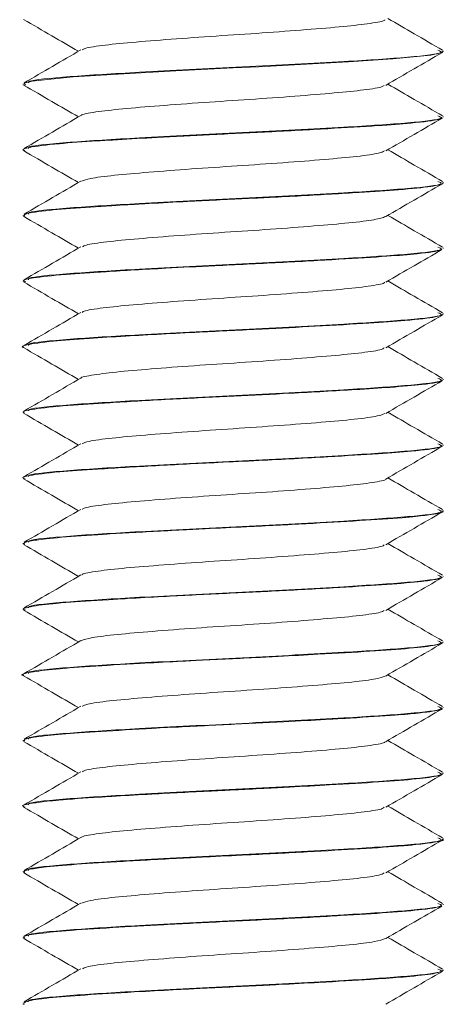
# Model space of a CAD drawing. Header units: millimetres. Extents: x 219 to 1654, y -143 to 1232.
# Tile 27 of 36: x 1267 to 1275, y 686 to 705. Entities that reach past the tile are written whole.
import ezdxf

# ---------------------------------------------------------------- set-up
doc = ezdxf.new("R2010")
doc.units = ezdxf.units.MM

msp = doc.modelspace()

# ---------------------------------------------------------------- linework, layer by layer
at = {"color": 7, "linetype": 'Continuous', "lineweight": 15}
for p, q in [((1275.008, 704), (1275.008, 704.01)), ((1267.008, 703.385), (1267.008, 703.375)), ((1275.008, 702.75), (1275.008, 702.76)), ((1267.008, 702.135), (1267.008, 702.125)), ((1275.008, 701.5), (1275.008, 701.51)), ((1267.008, 700.885), (1267.008, 700.875)), ((1275.008, 700.25), (1275.008, 700.26)), ((1267.008, 699.635), (1267.008, 699.625)), ((1275.008, 699), (1275.008, 699.01)), ((1267.008, 698.385), (1267.008, 698.375)), ((1275.008, 697.75), (1275.008, 697.76)), ((1267.008, 697.135), (1267.008, 697.125)), ((1275.008, 696.499), (1275.008, 696.51)), ((1267.008, 695.885), (1267.008, 695.875)), ((1275.008, 695.25), (1275.008, 695.26)), ((1267.008, 694.635), (1267.008, 694.625)), ((1275.008, 694), (1275.008, 694.01)), ((1267.008, 693.385), (1267.008, 693.374)), ((1275.008, 692.75), (1275.008, 692.76)), ((1267.008, 692.135), (1267.008, 692.125)), ((1275.008, 691.5), (1275.008, 691.51)), ((1267.008, 690.885), (1267.008, 690.875)), ((1275.008, 690.249), (1275.008, 690.26)), ((1267.008, 689.635), (1267.008, 689.625)), ((1275.008, 689), (1275.008, 689.01)), ((1267.008, 688.385), (1267.008, 688.375)), ((1275.008, 687.75), (1275.008, 687.76)), ((1267.008, 687.135), (1267.008, 687.125)), ((1275.008, 686.5), (1275.008, 686.51)), ((1267.008, 685.885), (1267.008, 685.875)), ((1267.033, 685.853), (1267.012, 685.866))]:
    msp.add_line(p, q, dxfattribs=at)
at = {"color": 7, "linetype": 'Continuous', "lineweight": 15, "flags": 128}
msp.add_lwpolyline([(1267.056, 703.361), (1267.031, 703.395), (1267.073, 703.41), (1267.105, 703.418), (1267.123, 703.422), (1267.133, 703.424), (1267.136, 703.424), (1267.137, 703.425), (1267.137, 703.425), (1267.137, 703.425), (1267.137, 703.425), (1267.137, 703.425), (1267.137, 703.425), (1267.137, 703.425), (1267.138, 703.425), (1267.139, 703.425), (1267.155, 703.428), (1267.184, 703.433), (1267.299, 703.451), (1267.963, 703.516), (1268.821, 703.571), (1269.919, 703.633), (1271.007, 703.687), (1271.499, 703.711), (1272.063, 703.74), (1273.207, 703.804), (1274.051, 703.859), (1274.774, 703.931), (1274.997, 703.985), (1274.984, 704)], dxfattribs=at)
at = {"color": 7, "linetype": 'Continuous', "lineweight": 15}
for points, knots in [([(1267.017, 704.612), (1267.197, 704.507), (1267.546, 704.305), (1267.895, 704.102), (1268.064, 704.005)], [0, 0, 0, 0, 0.516749, 1, 1, 1, 1]), ([(1273.897, 704.606), (1273.897, 704.603), (1273.897, 704.581), (1273.642, 704.535), (1273.138, 704.476), (1272.416, 704.417), (1271.574, 704.353), (1270.676, 704.296), (1269.811, 704.234), (1269.05, 704.173), (1268.484, 704.116), (1268.169, 704.065), (1268.145, 704.038), (1268.139, 704.031)], [0, 0, 0, 0, 0.015314, 0.121298, 0.226054, 0.330483, 0.436557, 0.540254, 0.645933, 0.751274, 0.855191, 0.961329, 1, 1, 1, 1]), ([(1274.996, 704.025), (1274.816, 704.129), (1274.468, 704.331), (1274.121, 704.532), (1273.953, 704.63)], [0, 0, 0, 0, 0.517496, 1, 1, 1, 1]), ([(1268.109, 704.031), (1267.929, 703.926), (1267.569, 703.717), (1267.208, 703.508), (1267.028, 703.403)], [0, 0, 0, 0, 0.499595, 1, 1, 1, 1]), ([(1274.906, 704.026), (1274.945, 704.01), (1275.053, 703.967), (1274.418, 703.891), (1273.105, 703.804), (1271.201, 703.705), (1269.245, 703.61), (1267.833, 703.522), (1267.099, 703.452), (1267.108, 703.414), (1267.111, 703.404)], [0, 0, 0, 0, 0.076374, 0.215322, 0.35189, 0.514586, 0.676367, 0.813284, 0.952054, 1, 1, 1, 1]), ([(1273.913, 703.356), (1274.092, 703.461), (1274.452, 703.669), (1274.811, 703.878), (1274.991, 703.982)], [0, 0, 0, 0, 0.499761, 1, 1, 1, 1]), ([(1274.996, 702.775), (1274.816, 702.879), (1274.468, 703.081), (1274.121, 703.282), (1273.953, 703.38)], [0, 0, 0, 0, 0.517495, 1, 1, 1, 1]), ([(1267.017, 703.362), (1267.197, 703.257), (1267.546, 703.055), (1267.895, 702.852), (1268.064, 702.755)], [0, 0, 0, 0, 0.516749, 1, 1, 1, 1]), ([(1273.882, 703.356), (1273.874, 703.348), (1273.849, 703.32), (1273.528, 703.268), (1272.959, 703.211), (1272.197, 703.149), (1271.332, 703.087), (1270.433, 703.03), (1269.593, 702.967), (1268.871, 702.908), (1268.372, 702.849), (1268.12, 702.804), (1268.12, 702.783), (1268.12, 702.781)], [0, 0, 0, 0, 0.044572, 0.150705, 0.254614, 0.359953, 0.465627, 0.569321, 0.675392, 0.779813, 0.884568, 0.990547, 1, 1, 1, 1]), ([(1267.043, 702.111), (1267.029, 702.116), (1266.966, 702.137), (1267.126, 702.179), (1267.588, 702.241), (1268.258, 702.287), (1268.902, 702.327), (1269.4, 702.355), (1269.838, 702.379), (1270.169, 702.396), (1270.761, 702.426), (1271.709, 702.47), (1272.824, 702.53), (1273.752, 702.586), (1274.503, 702.642), (1274.954, 702.7), (1274.975, 702.736), (1274.984, 702.75)], [0, 0, 0, 0, 0.021488, 0.0991, 0.20692, 0.292029, 0.328838, 0.395283, 0.422069, 0.437124, 0.475659, 0.562789, 0.656204, 0.746735, 0.824323, 0.933144, 1, 1, 1, 1]), ([(1268.109, 702.781), (1267.929, 702.676), (1267.569, 702.467), (1267.208, 702.258), (1267.028, 702.153)], [0, 0, 0, 0, 0.499595, 1, 1, 1, 1]), ([(1274.906, 702.776), (1274.945, 702.76), (1275.053, 702.717), (1274.418, 702.641), (1273.105, 702.554), (1271.201, 702.455), (1269.245, 702.36), (1267.833, 702.272), (1267.099, 702.202), (1267.108, 702.164), (1267.111, 702.154)], [0, 0, 0, 0, 0.076374, 0.215322, 0.35189, 0.514586, 0.676367, 0.813284, 0.952054, 1, 1, 1, 1]), ([(1273.913, 702.106), (1274.092, 702.211), (1274.452, 702.419), (1274.811, 702.628), (1274.991, 702.732)], [0, 0, 0, 0, 0.499761, 1, 1, 1, 1]), ([(1267.017, 702.112), (1267.197, 702.007), (1267.546, 701.805), (1267.895, 701.602), (1268.064, 701.505)], [0, 0, 0, 0, 0.516749, 1, 1, 1, 1]), ([(1273.887, 702.107), (1273.861, 702.093), (1273.797, 702.058), (1273.395, 702.002), (1272.767, 701.945), (1271.971, 701.882), (1271.087, 701.822), (1270.196, 701.764), (1269.381, 701.7), (1268.718, 701.643), (1268.263, 701.584), (1268.168, 701.547), (1268.124, 701.53)], [0, 0, 0, 0, 0.0739187, 0.1795463, 0.2828824, 0.388507, 0.493139, 0.5971149, 0.7029263, 0.8063942, 0.9116702, 1, 1, 1, 1]), ([(1274.996, 701.525), (1274.816, 701.629), (1274.468, 701.831), (1274.121, 702.032), (1273.953, 702.13)], [0, 0, 0, 0, 0.517496, 1, 1, 1, 1]), ([(1267.037, 700.862), (1267.028, 700.875), (1267.005, 700.909), (1267.37, 700.966), (1268.04, 701.024), (1268.673, 701.063), (1269.136, 701.09), (1269.533, 701.112), (1270.244, 701.15), (1271.032, 701.189), (1271.758, 701.223), (1272.513, 701.263), (1273.386, 701.314), (1274.246, 701.369), (1274.808, 701.429), (1275.013, 701.474), (1275.001, 701.496), (1274.999, 701.5)], [0, 0, 0, 0, 0.066704, 0.16668, 0.257075, 0.338929, 0.354824, 0.382454, 0.442485, 0.528937, 0.564992, 0.613603, 0.711014, 0.792717, 0.891802, 0.982271, 1, 1, 1, 1]), ([(1268.109, 701.531), (1267.929, 701.426), (1267.569, 701.217), (1267.208, 701.008), (1267.028, 700.903)], [0, 0, 0, 0, 0.499595, 1, 1, 1, 1]), ([(1274.906, 701.526), (1274.945, 701.51), (1275.053, 701.467), (1274.418, 701.391), (1273.105, 701.304), (1271.201, 701.205), (1269.245, 701.11), (1267.833, 701.022), (1267.099, 700.952), (1267.108, 700.914), (1267.111, 700.904)], [0, 0, 0, 0, 0.076374, 0.215322, 0.35189, 0.514586, 0.676367, 0.813284, 0.952054, 1, 1, 1, 1]), ([(1273.913, 700.856), (1274.092, 700.961), (1274.452, 701.169), (1274.811, 701.378), (1274.991, 701.482)], [0, 0, 0, 0, 0.499761, 1, 1, 1, 1]), ([(1267.017, 700.862), (1267.197, 700.757), (1267.546, 700.555), (1267.895, 700.352), (1268.064, 700.255)], [0, 0, 0, 0, 0.516749, 1, 1, 1, 1]), ([(1273.912, 700.857), (1273.855, 700.837), (1273.738, 700.797), (1273.244, 700.736), (1272.563, 700.678), (1271.737, 700.615), (1270.843, 700.557), (1269.965, 700.496), (1269.181, 700.434), (1268.573, 700.377), (1268.205, 700.323), (1268.157, 700.292), (1268.14, 700.281)], [0, 0, 0, 0, 0.103293, 0.208383, 0.312031, 0.417903, 0.521669, 0.626609, 0.73212, 0.835515, 0.941284, 1, 1, 1, 1]), ([(1274.996, 700.275), (1274.816, 700.379), (1274.468, 700.581), (1274.121, 700.782), (1273.953, 700.88)], [0, 0, 0, 0, 0.517496, 1, 1, 1, 1]), ([(1267.061, 699.611), (1267.039, 699.62), (1266.978, 699.645), (1267.205, 699.693), (1267.725, 699.752), (1268.611, 699.81), (1269.604, 699.867), (1270.746, 699.925), (1271.897, 699.979), (1273.038, 700.043), (1273.932, 700.097), (1274.616, 700.155), (1274.989, 700.207), (1274.975, 700.239), (1274.971, 700.25)], [0, 0, 0, 0, 0.043467, 0.120249, 0.224133, 0.308238, 0.409094, 0.483247, 0.579555, 0.674983, 0.766564, 0.843424, 0.950194, 1, 1, 1, 1]), ([(1268.109, 700.281), (1267.929, 700.176), (1267.569, 699.967), (1267.208, 699.758), (1267.028, 699.653)], [0, 0, 0, 0, 0.499595, 1, 1, 1, 1]), ([(1274.906, 700.276), (1274.945, 700.26), (1275.053, 700.217), (1274.418, 700.141), (1273.105, 700.054), (1271.201, 699.955), (1269.245, 699.86), (1267.833, 699.772), (1267.099, 699.702), (1267.108, 699.664), (1267.111, 699.654)], [0, 0, 0, 0, 0.076374, 0.215322, 0.35189, 0.514586, 0.676367, 0.813284, 0.952054, 1, 1, 1, 1]), ([(1273.913, 699.606), (1274.092, 699.711), (1274.449, 699.918), (1274.805, 700.124), (1274.982, 700.227)], [0, 0, 0, 0, 0.503806, 1, 1, 1, 1]), ([(1274.996, 699.025), (1274.816, 699.129), (1274.468, 699.331), (1274.121, 699.532), (1273.953, 699.63)], [0, 0, 0, 0, 0.517496, 1, 1, 1, 1]), ([(1267.017, 699.612), (1267.197, 699.507), (1267.546, 699.305), (1267.895, 699.102), (1268.064, 699.005)], [0, 0, 0, 0, 0.516749, 1, 1, 1, 1]), ([(1273.89, 699.606), (1273.889, 699.602), (1273.882, 699.577), (1273.608, 699.53), (1273.083, 699.471), (1272.348, 699.411), (1271.498, 699.348), (1270.599, 699.291), (1269.741, 699.229), (1268.993, 699.168), (1268.447, 699.11), (1268.153, 699.062), (1268.138, 699.036), (1268.135, 699.031)], [0, 0, 0, 0, 0.024503, 0.130576, 0.235015, 0.339761, 0.445751, 0.549388, 0.655232, 0.760318, 0.864442, 0.970573, 1, 1, 1, 1]), ([(1267.024, 698.362), (1267.02, 698.363), (1266.955, 698.38), (1267.079, 698.418), (1267.478, 698.48), (1268.194, 698.533), (1269.116, 698.59), (1270.258, 698.652), (1271.52, 698.711), (1272.638, 698.77), (1273.58, 698.825), (1274.383, 698.881), (1274.913, 698.942), (1274.976, 698.982), (1275.005, 699)], [0, 0, 0, 0, 0.004186, 0.083073, 0.191025, 0.275774, 0.343503, 0.460377, 0.553419, 0.635529, 0.729443, 0.808559, 0.913689, 1, 1, 1, 1]), ([(1268.109, 699.031), (1267.929, 698.926), (1267.569, 698.717), (1267.208, 698.508), (1267.028, 698.403)], [0, 0, 0, 0, 0.499595, 1, 1, 1, 1]), ([(1274.906, 699.026), (1274.945, 699.01), (1275.053, 698.967), (1274.418, 698.891), (1273.105, 698.804), (1271.201, 698.705), (1269.245, 698.61), (1267.833, 698.522), (1267.099, 698.452), (1267.108, 698.414), (1267.111, 698.404)], [0, 0, 0, 0, 0.076374, 0.215322, 0.35189, 0.514586, 0.676367, 0.813284, 0.952054, 1, 1, 1, 1]), ([(1273.913, 698.356), (1274.092, 698.461), (1274.452, 698.669), (1274.811, 698.878), (1274.991, 698.982)], [0, 0, 0, 0, 0.499761, 1, 1, 1, 1]), ([(1267.017, 698.362), (1267.197, 698.257), (1267.546, 698.055), (1267.895, 697.852), (1268.064, 697.755)], [0, 0, 0, 0, 0.516749, 1, 1, 1, 1]), ([(1273.881, 698.356), (1273.869, 698.346), (1273.833, 698.316), (1273.488, 698.263), (1272.9, 698.206), (1272.127, 698.144), (1271.255, 698.082), (1270.358, 698.025), (1269.526, 697.962), (1268.818, 697.903), (1268.341, 697.843), (1268.105, 697.8), (1268.109, 697.781), (1268.109, 697.781)], [0, 0, 0, 0, 0.053859, 0.159969, 0.263734, 0.369298, 0.474779, 0.578597, 0.684724, 0.78888, 0.893933, 0.999795, 1, 1, 1, 1]), ([(1274.996, 697.775), (1274.816, 697.879), (1274.468, 698.081), (1274.121, 698.282), (1273.953, 698.38)], [0, 0, 0, 0, 0.517496, 1, 1, 1, 1]), ([(1267.028, 697.125), (1267.023, 697.129), (1266.998, 697.154), (1267.252, 697.201), (1267.869, 697.263), (1268.802, 697.321), (1269.867, 697.382), (1271.02, 697.438), (1272.204, 697.495), (1273.228, 697.554), (1274.071, 697.607), (1274.691, 697.664), (1275.022, 697.714), (1274.981, 697.743), (1274.971, 697.75)], [0, 0, 0, 0, 0.023675, 0.119552, 0.225171, 0.312148, 0.413985, 0.501354, 0.587519, 0.697181, 0.767924, 0.855643, 0.967094, 1, 1, 1, 1]), ([(1268.109, 697.781), (1267.929, 697.676), (1267.569, 697.467), (1267.208, 697.258), (1267.028, 697.153)], [0, 0, 0, 0, 0.499595, 1, 1, 1, 1]), ([(1274.906, 697.776), (1274.945, 697.76), (1275.053, 697.717), (1274.418, 697.641), (1273.105, 697.554), (1271.201, 697.455), (1269.245, 697.36), (1267.833, 697.272), (1267.099, 697.202), (1267.108, 697.164), (1267.111, 697.154)], [0, 0, 0, 0, 0.076374, 0.215322, 0.35189, 0.514586, 0.676367, 0.813284, 0.952054, 1, 1, 1, 1]), ([(1273.913, 697.106), (1274.092, 697.211), (1274.452, 697.419), (1274.811, 697.628), (1274.991, 697.732)], [0, 0, 0, 0, 0.499761, 1, 1, 1, 1]), ([(1267.017, 697.112), (1267.197, 697.007), (1267.546, 696.805), (1267.895, 696.602), (1268.064, 696.505)], [0, 0, 0, 0, 0.516749, 1, 1, 1, 1]), ([(1273.893, 697.107), (1273.858, 697.091), (1273.779, 697.055), (1273.349, 696.996), (1272.703, 696.94), (1271.898, 696.877), (1271.01, 696.817), (1270.123, 696.758), (1269.316, 696.695), (1268.67, 696.638), (1268.244, 696.581), (1268.165, 696.545), (1268.132, 696.53)], [0, 0, 0, 0, 0.083258, 0.188747, 0.292115, 0.397848, 0.502175, 0.606448, 0.712196, 0.815572, 0.921033, 1, 1, 1, 1]), ([(1274.996, 696.525), (1274.816, 696.629), (1274.468, 696.831), (1274.121, 697.032), (1273.953, 697.13)], [0, 0, 0, 0, 0.517496, 1, 1, 1, 1]), ([(1267.049, 695.861), (1267.033, 695.866), (1266.962, 695.888), (1267.131, 695.93), (1267.594, 695.991), (1268.448, 696.05), (1269.489, 696.111), (1270.572, 696.167), (1271.7, 696.22), (1272.783, 696.278), (1273.762, 696.337), (1274.512, 696.393), (1274.956, 696.45), (1274.976, 696.486), (1274.983, 696.499)], [0, 0, 0, 0, 0.022611, 0.099875, 0.208201, 0.292531, 0.393087, 0.488163, 0.548721, 0.656465, 0.748027, 0.825497, 0.934485, 1, 1, 1, 1]), ([(1268.109, 696.531), (1267.929, 696.426), (1267.569, 696.217), (1267.208, 696.008), (1267.028, 695.903)], [0, 0, 0, 0, 0.499595, 1, 1, 1, 1]), ([(1274.906, 696.526), (1274.945, 696.51), (1275.053, 696.467), (1274.418, 696.391), (1273.105, 696.304), (1271.201, 696.205), (1269.245, 696.11), (1267.833, 696.022), (1267.099, 695.952), (1267.108, 695.914), (1267.111, 695.904)], [0, 0, 0, 0, 0.076374, 0.215322, 0.35189, 0.514586, 0.676367, 0.813284, 0.952054, 1, 1, 1, 1]), ([(1273.913, 695.856), (1274.092, 695.961), (1274.452, 696.169), (1274.811, 696.378), (1274.991, 696.482)], [0, 0, 0, 0, 0.499761, 1, 1, 1, 1]), ([(1274.996, 695.275), (1274.816, 695.379), (1274.468, 695.581), (1274.121, 695.782), (1273.953, 695.88)], [0, 0, 0, 0, 0.517496, 1, 1, 1, 1]), ([(1267.017, 695.862), (1267.197, 695.757), (1267.546, 695.555), (1267.895, 695.352), (1268.064, 695.255)], [0, 0, 0, 0, 0.516749, 1, 1, 1, 1]), ([(1273.907, 695.856), (1273.908, 695.855), (1273.914, 695.835), (1273.678, 695.791), (1273.201, 695.731), (1272.494, 695.673), (1271.663, 695.609), (1270.766, 695.552), (1269.894, 695.491), (1269.12, 695.429), (1268.531, 695.372), (1268.189, 695.319), (1268.152, 695.29), (1268.141, 695.281)], [0, 0, 0, 0, 0.004589, 0.11042, 0.215511, 0.319623, 0.425748, 0.529585, 0.635023, 0.740616, 0.844353, 0.950449, 1, 1, 1, 1]), ([(1267.039, 694.612), (1267.026, 694.628), (1267.014, 694.644), (1267.075, 694.66), (1267.08, 694.662), (1267.1, 694.667), (1267.187, 694.686), (1267.456, 694.724), (1268.076, 694.777), (1269.002, 694.833), (1269.777, 694.876), (1270.277, 694.901), (1270.655, 694.92), (1271.388, 694.955), (1272.416, 695.007), (1273.446, 695.066), (1274.027, 695.105), (1274.321, 695.13), (1274.535, 695.15), (1274.839, 695.188), (1275.043, 695.224), (1274.992, 695.247), (1274.984, 695.25)], [0, 0, 0, 0, 0.076713, 0.077497, 0.078942, 0.083817, 0.101488, 0.168417, 0.258847, 0.348829, 0.44042, 0.450402, 0.468718, 0.53026, 0.621104, 0.711465, 0.801819, 0.811472, 0.829975, 0.893433, 0.984145, 1, 1, 1, 1]), ([(1268.109, 695.281), (1267.929, 695.176), (1267.569, 694.967), (1267.208, 694.758), (1267.028, 694.653)], [0, 0, 0, 0, 0.499595, 1, 1, 1, 1]), ([(1274.906, 695.276), (1274.945, 695.26), (1275.053, 695.217), (1274.418, 695.141), (1273.105, 695.054), (1271.201, 694.955), (1269.245, 694.86), (1267.833, 694.772), (1267.099, 694.702), (1267.108, 694.664), (1267.111, 694.654)], [0, 0, 0, 0, 0.076374, 0.215322, 0.35189, 0.514586, 0.676367, 0.813284, 0.952054, 1, 1, 1, 1]), ([(1273.913, 694.606), (1274.092, 694.711), (1274.452, 694.919), (1274.811, 695.128), (1274.991, 695.232)], [0, 0, 0, 0, 0.499761, 1, 1, 1, 1]), ([(1267.017, 694.612), (1267.197, 694.507), (1267.546, 694.305), (1267.895, 694.102), (1268.064, 694.005)], [0, 0, 0, 0, 0.516749, 1, 1, 1, 1]), ([(1273.885, 694.606), (1273.881, 694.6), (1273.867, 694.574), (1273.573, 694.524), (1273.027, 694.466), (1272.279, 694.406), (1271.422, 694.343), (1270.523, 694.286), (1269.672, 694.223), (1268.936, 694.164), (1268.411, 694.105), (1268.138, 694.058), (1268.13, 694.035), (1268.129, 694.031)], [0, 0, 0, 0, 0.033721, 0.139845, 0.244009, 0.34905, 0.454917, 0.558547, 0.664519, 0.769313, 0.873702, 0.979787, 1, 1, 1, 1]), ([(1274.996, 694.025), (1274.816, 694.129), (1274.468, 694.331), (1274.121, 694.532), (1273.953, 694.63)], [0, 0, 0, 0, 0.517496, 1, 1, 1, 1]), ([(1267.055, 693.361), (1267.034, 693.37), (1266.995, 693.385), (1267.076, 693.413), (1267.273, 693.453), (1267.772, 693.505), (1268.434, 693.548), (1269.081, 693.587), (1269.79, 693.627), (1270.802, 693.678), (1271.973, 693.733), (1273.061, 693.794), (1273.978, 693.85), (1274.571, 693.901), (1274.843, 693.941), (1274.987, 693.972), (1274.976, 693.989), (1274.968, 694)], [0, 0, 0, 0, 0.04119, 0.074901, 0.132233, 0.223519, 0.312875, 0.34676, 0.404473, 0.495141, 0.58485, 0.676417, 0.76622, 0.85678, 0.916278, 0.948418, 1, 1, 1, 1]), ([(1268.109, 694.031), (1267.929, 693.926), (1267.569, 693.717), (1267.208, 693.508), (1267.028, 693.403)], [0, 0, 0, 0, 0.499595, 1, 1, 1, 1]), ([(1274.906, 694.026), (1274.945, 694.01), (1275.053, 693.967), (1274.418, 693.891), (1273.105, 693.804), (1271.201, 693.705), (1269.245, 693.61), (1267.833, 693.522), (1267.099, 693.452), (1267.108, 693.414), (1267.111, 693.404)], [0, 0, 0, 0, 0.076374, 0.215322, 0.35189, 0.514586, 0.676367, 0.813284, 0.952054, 1, 1, 1, 1]), ([(1273.913, 693.356), (1274.092, 693.461), (1274.452, 693.669), (1274.811, 693.878), (1274.991, 693.982)], [0, 0, 0, 0, 0.499761, 1, 1, 1, 1]), ([(1267.017, 693.362), (1267.197, 693.257), (1267.546, 693.055), (1267.895, 692.852), (1268.064, 692.755)], [0, 0, 0, 0, 0.516749, 1, 1, 1, 1]), ([(1273.883, 693.356), (1273.865, 693.344), (1273.817, 693.313), (1273.446, 693.258), (1272.839, 693.201), (1272.055, 693.138), (1271.178, 693.077), (1270.283, 693.02), (1269.457, 692.956), (1268.775, 692.899), (1268.285, 692.839), (1268.169, 692.799), (1268.113, 692.779)], [0, 0, 0, 0, 0.062992, 0.168731, 0.272101, 0.377546, 0.482489, 0.586182, 0.692016, 0.795655, 0.900665, 1, 1, 1, 1]), ([(1274.996, 692.775), (1274.816, 692.879), (1274.468, 693.081), (1274.121, 693.282), (1273.953, 693.38)], [0, 0, 0, 0, 0.517495, 1, 1, 1, 1]), ([(1267.027, 692.112), (1267.022, 692.113), (1266.94, 692.133), (1267.092, 692.171), (1267.505, 692.232), (1268.251, 692.288), (1269.103, 692.339), (1269.835, 692.379), (1270.59, 692.418), (1271.165, 692.444), (1271.666, 692.469), (1272.05, 692.489), (1272.751, 692.526), (1273.642, 692.579), (1274.412, 692.634), (1274.916, 692.694), (1274.975, 692.731), (1275.004, 692.75)], [0, 0, 0, 0, 0.005768, 0.095527, 0.187137, 0.276971, 0.367583, 0.42691, 0.45926, 0.54867, 0.559194, 0.577965, 0.64016, 0.731107, 0.82068, 0.912263, 1, 1, 1, 1]), ([(1268.109, 692.781), (1267.929, 692.676), (1267.569, 692.467), (1267.208, 692.258), (1267.028, 692.153)], [0, 0, 0, 0, 0.499595, 1, 1, 1, 1]), ([(1274.906, 692.776), (1274.945, 692.76), (1275.053, 692.717), (1274.418, 692.641), (1273.105, 692.554), (1271.201, 692.455), (1269.245, 692.36), (1267.833, 692.272), (1267.099, 692.202), (1267.108, 692.164), (1267.111, 692.154)], [0, 0, 0, 0, 0.076374, 0.215322, 0.35189, 0.514586, 0.676367, 0.813284, 0.952054, 1, 1, 1, 1]), ([(1273.913, 692.106), (1274.092, 692.211), (1274.452, 692.419), (1274.811, 692.628), (1274.991, 692.732)], [0, 0, 0, 0, 0.499761, 1, 1, 1, 1]), ([(1274.996, 691.525), (1274.816, 691.629), (1274.468, 691.831), (1274.121, 692.032), (1273.953, 692.13)], [0, 0, 0, 0, 0.517496, 1, 1, 1, 1]), ([(1267.017, 692.112), (1267.197, 692.007), (1267.546, 691.805), (1267.895, 691.602), (1268.064, 691.505)], [0, 0, 0, 0, 0.516749, 1, 1, 1, 1]), ([(1273.901, 692.107), (1273.856, 692.089), (1273.761, 692.051), (1273.302, 691.991), (1272.639, 691.935), (1271.824, 691.871), (1270.933, 691.813), (1270.05, 691.753), (1269.253, 691.69), (1268.624, 691.633), (1268.226, 691.577), (1268.162, 691.544), (1268.137, 691.53)], [0, 0, 0, 0, 0.092623, 0.197931, 0.301381, 0.407183, 0.511204, 0.61579, 0.721433, 0.824771, 0.930381, 1, 1, 1, 1]), ([(1267.043, 690.875), (1267.035, 690.882), (1267.003, 690.911), (1267.327, 690.96), (1267.968, 691.019), (1268.818, 691.072), (1269.878, 691.132), (1271.015, 691.188), (1272.027, 691.237), (1272.755, 691.277), (1273.446, 691.318), (1273.948, 691.349), (1274.41, 691.387), (1274.771, 691.427), (1275.017, 691.467), (1274.979, 691.493), (1274.969, 691.5)], [0, 0, 0, 0, 0.036072, 0.145422, 0.227155, 0.316945, 0.410469, 0.502366, 0.587731, 0.652547, 0.688585, 0.779994, 0.81201, 0.873269, 0.965516, 1, 1, 1, 1]), ([(1268.109, 691.531), (1267.929, 691.426), (1267.569, 691.217), (1267.208, 691.008), (1267.028, 690.903)], [0, 0, 0, 0, 0.499595, 1, 1, 1, 1]), ([(1274.906, 691.526), (1274.945, 691.51), (1275.053, 691.467), (1274.418, 691.391), (1273.105, 691.304), (1271.201, 691.205), (1269.245, 691.11), (1267.833, 691.022), (1267.099, 690.952), (1267.108, 690.914), (1267.111, 690.904)], [0, 0, 0, 0, 0.076374, 0.2153223, 0.3518897, 0.5145856, 0.6763668, 0.8132839, 0.9520537, 1, 1, 1, 1]), ([(1273.913, 690.856), (1274.092, 690.961), (1274.452, 691.169), (1274.811, 691.378), (1274.991, 691.482)], [0, 0, 0, 0, 0.499761, 1, 1, 1, 1]), ([(1267.017, 690.862), (1267.197, 690.757), (1267.546, 690.555), (1267.895, 690.352), (1268.064, 690.255)], [0, 0, 0, 0, 0.516749, 1, 1, 1, 1]), ([(1273.898, 690.856), (1273.898, 690.854), (1273.9, 690.831), (1273.647, 690.786), (1273.148, 690.726), (1272.428, 690.668), (1271.587, 690.604), (1270.689, 690.547), (1269.823, 690.485), (1269.061, 690.424), (1268.491, 690.367), (1268.172, 690.316), (1268.146, 690.288), (1268.139, 690.281)], [0, 0, 0, 0, 0.013734, 0.1197, 0.224509, 0.328885, 0.43497, 0.538683, 0.64433, 0.74971, 0.853596, 0.959729, 1, 1, 1, 1]), ([(1274.996, 690.275), (1274.816, 690.379), (1274.468, 690.581), (1274.121, 690.782), (1273.953, 690.88)], [0, 0, 0, 0, 0.517496, 1, 1, 1, 1]), ([(1267.048, 689.611), (1267.032, 689.616), (1266.953, 689.64), (1267.126, 689.678), (1267.412, 689.716), (1267.609, 689.736), (1267.668, 689.741), (1267.899, 689.762), (1268.26, 689.787), (1268.879, 689.825), (1269.568, 689.865), (1270.205, 689.898), (1270.596, 689.917), (1270.611, 689.918), (1270.66, 689.92), (1270.845, 689.929), (1271.214, 689.947), (1271.585, 689.965), (1271.889, 689.981), (1272.27, 690), (1272.961, 690.038), (1273.821, 690.09), (1274.542, 690.146), (1274.84, 690.189), (1274.943, 690.214), (1274.994, 690.228), (1274.992, 690.241), (1274.99, 690.249)], [0, 0, 0, 0, 0.022428, 0.114505, 0.180479, 0.198376, 0.203538, 0.206174, 0.295582, 0.326811, 0.386829, 0.477897, 0.478242, 0.478913, 0.48123, 0.489775, 0.522487, 0.567538, 0.576833, 0.595225, 0.659201, 0.74953, 0.839482, 0.931002, 0.940092, 0.958093, 1, 1, 1, 1]), ([(1268.109, 690.281), (1267.929, 690.176), (1267.569, 689.967), (1267.208, 689.758), (1267.028, 689.653)], [0, 0, 0, 0, 0.499595, 1, 1, 1, 1]), ([(1274.906, 690.276), (1274.945, 690.26), (1275.053, 690.217), (1274.418, 690.141), (1273.105, 690.054), (1271.201, 689.955), (1269.245, 689.86), (1267.833, 689.772), (1267.099, 689.702), (1267.108, 689.664), (1267.111, 689.654)], [0, 0, 0, 0, 0.076374, 0.215322, 0.35189, 0.514586, 0.676367, 0.813284, 0.952054, 1, 1, 1, 1]), ([(1273.913, 689.606), (1274.092, 689.711), (1274.452, 689.919), (1274.811, 690.128), (1274.991, 690.232)], [0, 0, 0, 0, 0.4997621, 1, 1, 1, 1]), ([(1267.017, 689.612), (1267.197, 689.507), (1267.546, 689.305), (1267.895, 689.102), (1268.064, 689.005)], [0, 0, 0, 0, 0.516749, 1, 1, 1, 1]), ([(1273.882, 689.606), (1273.875, 689.598), (1273.852, 689.57), (1273.535, 689.519), (1272.969, 689.461), (1272.21, 689.4), (1271.345, 689.338), (1270.446, 689.281), (1269.604, 689.218), (1268.881, 689.159), (1268.378, 689.1), (1268.123, 689.055), (1268.121, 689.033), (1268.121, 689.031)], [0, 0, 0, 0, 0.042975, 0.149107, 0.253051, 0.358349, 0.464054, 0.567734, 0.673794, 0.778268, 0.882968, 0.988967, 1, 1, 1, 1]), ([(1274.996, 689.025), (1274.816, 689.129), (1274.468, 689.331), (1274.121, 689.532), (1273.953, 689.63)], [0, 0, 0, 0, 0.517496, 1, 1, 1, 1]), ([(1267.037, 688.362), (1267.026, 688.378), (1267.015, 688.394), (1267.076, 688.411), (1267.078, 688.411), (1267.083, 688.412), (1267.103, 688.418), (1267.191, 688.437), (1267.463, 688.475), (1268.089, 688.528), (1269.019, 688.584), (1269.768, 688.625), (1270.186, 688.647), (1270.298, 688.652), (1270.662, 688.67), (1271.4, 688.705), (1272.434, 688.758), (1273.462, 688.817), (1274.038, 688.856), (1274.329, 688.881), (1274.542, 688.901), (1274.844, 688.939), (1275.045, 688.975), (1274.993, 688.997), (1274.986, 689)], [0, 0, 0, 0, 0.078164, 0.07841, 0.078825, 0.080165, 0.084872, 0.102416, 0.169879, 0.260263, 0.350295, 0.441883, 0.445137, 0.450673, 0.468587, 0.531689, 0.622574, 0.712928, 0.803274, 0.812507, 0.830873, 0.894906, 0.985579, 1, 1, 1, 1]), ([(1268.109, 689.031), (1267.929, 688.926), (1267.569, 688.717), (1267.208, 688.508), (1267.028, 688.403)], [0, 0, 0, 0, 0.499594, 1, 1, 1, 1]), ([(1274.906, 689.026), (1274.945, 689.01), (1275.053, 688.967), (1274.418, 688.891), (1273.105, 688.804), (1271.201, 688.705), (1269.245, 688.61), (1267.833, 688.522), (1267.099, 688.452), (1267.108, 688.414), (1267.111, 688.404)], [0, 0, 0, 0, 0.076374, 0.215322, 0.35189, 0.514586, 0.676367, 0.813284, 0.952054, 1, 1, 1, 1]), ([(1273.913, 688.356), (1274.092, 688.461), (1274.452, 688.669), (1274.811, 688.878), (1274.991, 688.982)], [0, 0, 0, 0, 0.499761, 1, 1, 1, 1]), ([(1274.996, 687.775), (1274.816, 687.879), (1274.468, 688.081), (1274.121, 688.282), (1273.953, 688.38)], [0, 0, 0, 0, 0.517495, 1, 1, 1, 1]), ([(1267.017, 688.362), (1267.197, 688.257), (1267.546, 688.055), (1267.895, 687.852), (1268.064, 687.755)], [0, 0, 0, 0, 0.516749, 1, 1, 1, 1]), ([(1273.886, 688.357), (1273.861, 688.343), (1273.8, 688.309), (1273.403, 688.252), (1272.777, 688.196), (1271.983, 688.133), (1271.101, 688.073), (1270.209, 688.014), (1269.392, 687.951), (1268.726, 687.894), (1268.266, 687.835), (1268.168, 687.797), (1268.123, 687.78)], [0, 0, 0, 0, 0.072307, 0.177956, 0.281294, 0.386894, 0.491576, 0.595507, 0.701325, 0.804813, 0.910053, 1, 1, 1, 1]), ([(1267.042, 687.125), (1267.032, 687.13), (1266.987, 687.153), (1267.236, 687.197), (1267.791, 687.257), (1268.649, 687.312), (1269.692, 687.372), (1270.821, 687.429), (1271.992, 687.484), (1273.077, 687.545), (1273.991, 687.601), (1274.578, 687.652), (1274.847, 687.692), (1274.989, 687.722), (1274.976, 687.739), (1274.968, 687.75)], [0, 0, 0, 0, 0.025331, 0.114813, 0.207679, 0.305706, 0.392792, 0.485426, 0.57716, 0.670756, 0.762509, 0.855119, 0.915157, 0.948772, 1, 1, 1, 1]), ([(1268.109, 687.781), (1267.929, 687.676), (1267.569, 687.467), (1267.208, 687.258), (1267.028, 687.153)], [0, 0, 0, 0, 0.4995957, 1, 1, 1, 1]), ([(1274.906, 687.776), (1274.945, 687.76), (1275.053, 687.717), (1274.418, 687.641), (1273.105, 687.554), (1271.201, 687.455), (1269.245, 687.36), (1267.833, 687.272), (1267.099, 687.202), (1267.108, 687.164), (1267.111, 687.154)], [0, 0, 0, 0, 0.076374, 0.215322, 0.35189, 0.514586, 0.676367, 0.813284, 0.952054, 1, 1, 1, 1]), ([(1273.913, 687.106), (1274.092, 687.211), (1274.448, 687.417), (1274.805, 687.624), (1274.982, 687.726)], [0, 0, 0, 0, 0.5041873, 1, 1, 1, 1]), ([(1267.017, 687.112), (1267.197, 687.007), (1267.546, 686.805), (1267.895, 686.602), (1268.064, 686.505)], [0, 0, 0, 0, 0.516749, 1, 1, 1, 1]), ([(1273.911, 687.108), (1273.855, 687.088), (1273.742, 687.048), (1273.253, 686.987), (1272.574, 686.929), (1271.75, 686.866), (1270.856, 686.808), (1269.978, 686.747), (1269.191, 686.685), (1268.58, 686.628), (1268.208, 686.573), (1268.158, 686.542), (1268.14, 686.531)], [0, 0, 0, 0, 0.101998, 0.20709, 0.310672, 0.416505, 0.520272, 0.625131, 0.730633, 0.833985, 0.939699, 1, 1, 1, 1]), ([(1274.996, 686.525), (1274.816, 686.629), (1274.468, 686.831), (1274.121, 687.032), (1273.953, 687.13)], [0, 0, 0, 0, 0.517496, 1, 1, 1, 1]), ([(1268.109, 686.531), (1267.929, 686.426), (1267.569, 686.217), (1267.208, 686.008), (1267.028, 685.903)], [0, 0, 0, 0, 0.499595, 1, 1, 1, 1]), ([(1267.03, 685.875), (1267.044, 685.891), (1267.076, 685.925), (1267.527, 685.983), (1268.261, 686.038), (1269.118, 686.09), (1269.85, 686.129), (1270.606, 686.168), (1271.182, 686.195), (1271.682, 686.22), (1272.065, 686.24), (1272.767, 686.277), (1273.557, 686.324), (1274.063, 686.359), (1274.289, 686.378), (1274.568, 686.403), (1274.92, 686.445), (1274.975, 686.482), (1275.002, 686.5)], [0, 0, 0, 0, 0.077698, 0.171244, 0.26294, 0.355511, 0.415334, 0.449109, 0.540403, 0.550895, 0.569983, 0.633851, 0.726683, 0.79065, 0.809057, 0.81838, 0.911907, 1, 1, 1, 1]), ([(1274.906, 686.526), (1274.945, 686.51), (1275.053, 686.467), (1274.418, 686.391), (1273.106, 686.304), (1271.2, 686.205), (1269.245, 686.11), (1267.831, 686.022), (1267.103, 685.952), (1267.106, 685.914), (1267.106, 685.904)], [0, 0, 0, 0, 0.076371, 0.215315, 0.351878, 0.514569, 0.676345, 0.813257, 0.952023, 1, 1, 1, 1]), ([(1273.913, 685.856), (1274.092, 685.961), (1274.452, 686.169), (1274.811, 686.378), (1274.991, 686.482)], [0, 0, 0, 0, 0.4997621, 1, 1, 1, 1])]:
    msp.add_open_spline(points, degree=3, knots=knots, dxfattribs=at)

doc.saveas('drawing.dxf')
